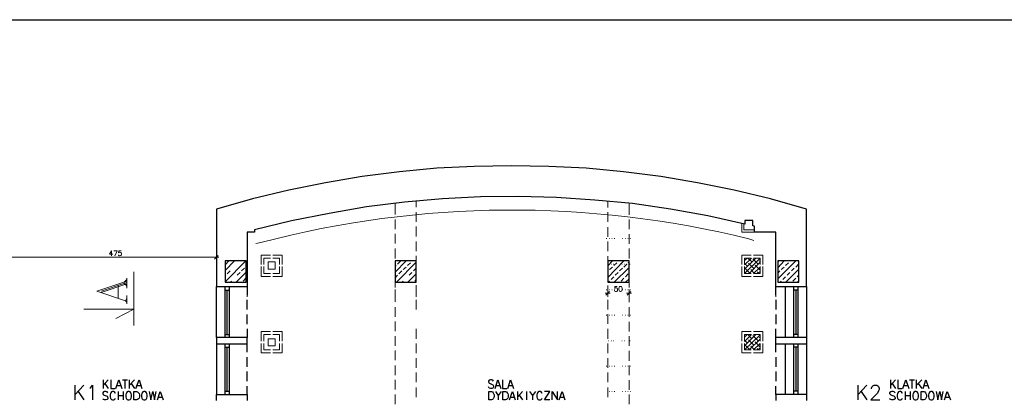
# Model space of a CAD drawing. Header units: millimetres. Extents: x 1 to 17496, y 1 to 30809.
# Tile 156 of 256: x 4007 to 6311, y 29919 to 30809. Entities that reach past the tile are written whole.
import ezdxf

# ---------------------------------------------------------------- set-up
doc = ezdxf.new("R2010")
doc.units = ezdxf.units.MM
doc.layers.add('Opisy', color=255, linetype='Continuous')
doc.layers.add('PDF _Geometria', color=7, linetype='Continuous')

msp = doc.modelspace()

# ---------------------------------------------------------------- linework, layer by layer
at = {"layer": 'Opisy', "color": 7, "lineweight": 25}
for points in [[(4136.3, 29954.2), (4136.3, 29919.6)], [(4157.4, 29954.2), (4136.3, 29931.4)], [(4170.8, 29947.4), (4173.4, 29949.1), (4177.6, 29954.2), (4177.6, 29919.6)], [(4202, 29966.8), (4202, 29946.6)], [(4213.8, 29966.8), (4202, 29953.3)], [(4206.2, 29958.4), (4213.8, 29946.6)], [(4220.5, 29966.8), (4220.5, 29946.6), (4230.6, 29946.6)], [(4232.3, 29946.6), (4239.1, 29966.8), (4245.8, 29946.6)], [(4234.9, 29953.3), (4243.3, 29953.3)], [(4247.5, 29966.8), (4259.3, 29966.8)], [(4253.4, 29966.8), (4253.4, 29946.6)], [(4263.5, 29966.8), (4263.5, 29946.6)], [(4275.3, 29966.8), (4263.5, 29953.3)], [(4267.7, 29958.4), (4275.3, 29946.6)], [(4278.7, 29946.6), (4286.2, 29966.8), (4293, 29946.6)], [(4281.2, 29953.3), (4290.4, 29953.3)], [(5968.2, 29954.2), (5968.2, 29919.6)], [(5989.2, 29954.2), (5968.2, 29931.4)], [(6000.2, 29945.8), (6000.2, 29947.4), (6001, 29950.8), (6002.7, 29952.5), (6006.1, 29954.2), (6012, 29954.2), (6014.5, 29952.5), (6016.2, 29950.8), (6017.8, 29947.4), (6017.8, 29944.1), (6016.2, 29940.7), (6013.6, 29935.6), (5998.5, 29919.6), (6019.5, 29919.6)], [(6044, 29966.8), (6044, 29946.6)], [(6055.7, 29966.8), (6044, 29953.3)], [(6048.2, 29958.4), (6055.7, 29946.6)], [(6061.6, 29966.8), (6061.6, 29946.6), (6071.7, 29946.6)], [(6073.4, 29946.6), (6080.2, 29966.8), (6086.9, 29946.6)], [(6076, 29953.3), (6084.4, 29953.3)], [(6088.6, 29966.8), (6100.4, 29966.8)], [(6094.5, 29966.8), (6094.5, 29946.6)], [(6104.6, 29966.8), (6104.6, 29946.6)], [(6117.2, 29966.8), (6104.6, 29953.3)], [(6108.8, 29958.4), (6117.2, 29946.6)], [(6120.6, 29946.6), (6127.3, 29966.8), (6134.1, 29946.6)], [(6123.1, 29953.3), (6131.5, 29953.3)], [(4143.9, 29939), (4157.4, 29919.6)], [(4213, 29936.5), (4211.3, 29938.2), (4208.8, 29939), (4205.4, 29939), (4202.9, 29938.2), (4201.2, 29936.5), (4201.2, 29934.8), (4202, 29932.3), (4202.9, 29931.4), (4204.5, 29930.6), (4209.6, 29928.9), (4211.3, 29928.1), (4212.1, 29927.2), (4213, 29924.7), (4213, 29922.2), (4211.3, 29920.5), (4208.8, 29919.6), (4205.4, 29919.6), (4202.9, 29920.5), (4201.2, 29922.2)], [(4231.5, 29934.8), (4230.6, 29936.5), (4229, 29938.2), (4227.3, 29939), (4223.9, 29939), (4222.2, 29938.2), (4220.5, 29936.5), (4219.7, 29934.8), (4218.9, 29931.4), (4218.9, 29927.2), (4219.7, 29923.9), (4220.5, 29922.2), (4222.2, 29920.5), (4223.9, 29919.6), (4227.3, 29919.6), (4229, 29920.5), (4230.6, 29922.2), (4231.5, 29923.9)], [(4237.4, 29939), (4237.4, 29919.6)], [(4237.4, 29929.7), (4249.2, 29929.7)], [(4249.2, 29939), (4249.2, 29919.6)], [(4309.8, 29939), (4314, 29919.6), (4318.2, 29939), (4322.5, 29919.6), (4326.7, 29939)], [(4329.2, 29919.6), (4335.9, 29939), (4342.7, 29919.6)], [(4331.7, 29926.4), (4340.1, 29926.4)], [(5975.7, 29939), (5989.2, 29919.6)], [(6054.9, 29936.5), (6053.2, 29938.2), (6050.7, 29939), (6047.3, 29939), (6044.8, 29938.2), (6042.3, 29936.5), (6042.3, 29934.8), (6044, 29932.3), (6044.8, 29931.4), (6046.5, 29930.6), (6051.5, 29928.9), (6053.2, 29928.1), (6054.1, 29927.2), (6054.9, 29924.7), (6054.9, 29922.2), (6053.2, 29920.5), (6050.7, 29919.6), (6047.3, 29919.6), (6044.8, 29920.5), (6042.3, 29922.2)], [(6072.6, 29934.8), (6071.7, 29936.5), (6070.1, 29938.2), (6068.4, 29939), (6065, 29939), (6063.3, 29938.2), (6061.6, 29936.5), (6060.8, 29934.8), (6060, 29931.4), (6060, 29927.2), (6060.8, 29923.9), (6061.6, 29922.2), (6063.3, 29920.5), (6065, 29919.6), (6068.4, 29919.6), (6070.1, 29920.5), (6071.7, 29922.2), (6072.6, 29923.9)], [(6078.5, 29939), (6078.5, 29919.6)], [(6078.5, 29929.7), (6090.3, 29929.7)], [(6090.3, 29939), (6090.3, 29919.6)], [(6150.9, 29939), (6155.1, 29919.6), (6159.3, 29939), (6163.6, 29919.6), (6167.8, 29939)], [(6170.3, 29919.6), (6177, 29939), (6184.6, 29919.6)], [(6172.8, 29926.4), (6182.1, 29926.4)]]:
    msp.add_lwpolyline(points, dxfattribs=at)
for points in [[(4260.1, 29939), (4258.4, 29938.2), (4256.8, 29936.5), (4255.9, 29934.8), (4255.1, 29931.4), (4255.1, 29927.2), (4255.9, 29923.9), (4256.8, 29922.2), (4258.4, 29920.5), (4260.1, 29919.6), (4263.5, 29919.6), (4265.2, 29920.5), (4266.9, 29922.2), (4267.7, 29923.9), (4268.5, 29927.2), (4268.5, 29931.4), (4267.7, 29934.8), (4266.9, 29936.5), (4265.2, 29938.2), (4263.5, 29939)], [(4274.4, 29919.6), (4274.4, 29939), (4280.3, 29939), (4282.9, 29938.2), (4284.6, 29936.5), (4286.2, 29934.8), (4287.1, 29931.4), (4287.1, 29927.2), (4286.2, 29923.9), (4284.6, 29922.2), (4282.9, 29920.5), (4280.3, 29919.6)], [(4297.2, 29939), (4295.5, 29938.2), (4293.8, 29936.5), (4293, 29934.8), (4292.1, 29931.4), (4292.1, 29927.2), (4293, 29923.9), (4293.8, 29922.2), (4295.5, 29920.5), (4297.2, 29919.6), (4300.6, 29919.6), (4302.2, 29920.5), (4303.9, 29922.2), (4304.8, 29923.9), (4305.6, 29927.2), (4305.6, 29931.4), (4304.8, 29934.8), (4303.9, 29936.5), (4302.2, 29938.2), (4300.6, 29939)], [(6101.2, 29939), (6099.5, 29938.2), (6097.9, 29936.5), (6097, 29934.8), (6096.2, 29931.4), (6096.2, 29927.2), (6097, 29923.9), (6097.9, 29922.2), (6099.5, 29920.5), (6101.2, 29919.6), (6104.6, 29919.6), (6106.3, 29920.5), (6108, 29922.2), (6108.8, 29923.9), (6109.6, 29927.2), (6109.6, 29931.4), (6108.8, 29934.8), (6108, 29936.5), (6106.3, 29938.2), (6104.6, 29939)], [(6116.4, 29919.6), (6116.4, 29939), (6122.3, 29939), (6124.8, 29938.2), (6126.5, 29936.5), (6127.3, 29934.8), (6128.2, 29931.4), (6128.2, 29927.2), (6127.3, 29923.9), (6126.5, 29922.2), (6124.8, 29920.5), (6122.3, 29919.6)], [(6138.3, 29939), (6136.6, 29938.2), (6134.9, 29936.5), (6134.1, 29934.8), (6133.2, 29931.4), (6133.2, 29927.2), (6134.1, 29923.9), (6134.9, 29922.2), (6136.6, 29920.5), (6138.3, 29919.6), (6141.7, 29919.6), (6143.3, 29920.5), (6145, 29922.2), (6145.9, 29923.9), (6146.7, 29927.2), (6146.7, 29931.4), (6145.9, 29934.8), (6145, 29936.5), (6143.3, 29938.2), (6141.7, 29939)]]:
    msp.add_lwpolyline(points, close=True, dxfattribs=at)
at = {"layer": 'PDF _Geometria'}
msp.add_lwpolyline([(1887, 30808.7), (14038.1, 30808.7), (14038.1, 26805.9), (1887, 26805.9)], close=True, dxfattribs=at)
at = {"layer": 'PDF _Geometria', "lineweight": 25}
for points in [[(5847.7, 30184.9), (5847.7, 30366), (5763.5, 30389.6), (5678.4, 30409.8), (5592.5, 30427.5), (5506.6, 30441.8), (5419.9, 30452.8), (5332.3, 30461.2), (5244.7, 30465.4), (5157.9, 30467.1), (5070.3, 30465.4), (4982.8, 30461.2), (4895.2, 30452.8), (4808.4, 30441.8), (4722.5, 30427.5), (4636.6, 30409.8), (4551.5, 30389.6), (4467.3, 30366), (4467.3, 30184.9)], [(5776.1, 30184.9), (5776.1, 30312.1), (5726.4, 30312.1), (5726.4, 30325.6), (5722.2, 30326.4), (5722.2, 30339.1), (5703.7, 30339.1), (5703.7, 30330.6), (5616.9, 30350), (5529.4, 30366), (5440.9, 30378.7), (5352.5, 30387.1), (5263.2, 30393), (5173.9, 30395.5), (5084.7, 30394.7), (4996.2, 30389.6), (4907, 30382), (4818.5, 30371.1), (4730.9, 30355.9), (4643.3, 30338.2), (4556.6, 30317.2), (4556.6, 30312.1), (4538.9, 30312.1), (4538.9, 30184.9)], [(4538.9, 30085.6), (4538.9, 30065.3), (4467.3, 30065.3), (4467.3, 30184.9), (4538.9, 30184.9), (4538.9, 30164.7)], [(4487.5, 30065.3), (4487.5, 30184.9)], [(4487.5, 30176.5), (4497.6, 30176.5)], [(4492.6, 30072.9), (4492.6, 30176.5)], [(4497.6, 30065.3), (4497.6, 30184.9)], [(5776.1, 30164.7), (5776.1, 30184.9), (5847.7, 30184.9), (5847.7, 30065.3), (5776.1, 30065.3), (5776.1, 30085.6)], [(5798, 30184.9), (5798, 30065.3)], [(5817.4, 30184.9), (5817.4, 30065.3)], [(5827.5, 30176.5), (5817.4, 30176.5)], [(5822.5, 30176.5), (5822.5, 30072.9)], [(5827.5, 30184.9), (5827.5, 30065.3)], [(4538.9, 30131), (4538.9, 30153.8)], [(5776.1, 30153.8), (5776.1, 30131)], [(4538.9, 30096.5), (4538.9, 30119.3)], [(5776.1, 30119.3), (5776.1, 30096.5)], [(4467.3, 30065.3), (4467.3, 30051), (4538.9, 30051), (4538.9, 30065.3)], [(4487.5, 30072.9), (4497.6, 30072.9)], [(5776.1, 30051), (5776.1, 30065.3)], [(5827.5, 30072.9), (5817.4, 30072.9)], [(5847.7, 30065.3), (5847.7, 30051)], [(4467.3, 30051), (4467.3, 29932.3), (4538.9, 29932.3), (4538.9, 29918)], [(4487.5, 29932.3), (4487.5, 30051)], [(4487.5, 30043.4), (4497.6, 30043.4)], [(4492.6, 29939.9), (4492.6, 30043.4)], [(4497.6, 29932.3), (4497.6, 30051)], [(4538.9, 30031.7), (4538.9, 30051)], [(5776.1, 30031.7), (5776.1, 30051), (5847.7, 30051), (5847.7, 29932.3), (5776.1, 29932.3), (5776.1, 29951.6)], [(5798, 30051), (5798, 29932.3)], [(5817.4, 30051), (5817.4, 29932.3)], [(5827.5, 30043.4), (5817.4, 30043.4)], [(5822.5, 30043.4), (5822.5, 29939.9)], [(5827.5, 30051), (5827.5, 29932.3)], [(4538.9, 29997.1), (4538.9, 30019.9)], [(5776.1, 30019.9), (5776.1, 29997.1)], [(4538.9, 29963.4), (4538.9, 29986.2)], [(5776.1, 29986.2), (5776.1, 29963.4)], [(4538.9, 29932.3), (4538.9, 29951.6)], [(4467.3, 29918), (4467.3, 29932.3)], [(4487.5, 29939.9), (4497.6, 29939.9)], [(5776.1, 29932.3), (5776.1, 29918)], [(5827.5, 29939.9), (5817.4, 29939.9)], [(5847.7, 29932.3), (5847.7, 29918)]]:
    msp.add_lwpolyline(points, dxfattribs=at)
at = {"layer": 'PDF _Geometria', "lineweight": 18}
for points in [[(4934.7, 30384.6), (4934.7, 30370.2)], [(5382.8, 30369.4), (5382.8, 30384.6)], [(4885.1, 30379.5), (4885.1, 30353.4)], [(5432.5, 30352.5), (5432.5, 30379.5)], [(4885.1, 30341.6), (4885.1, 30318.9)], [(4934.7, 30358.4), (4934.7, 30335.7)], [(5382.8, 30335.7), (5382.8, 30358.4)], [(5432.5, 30318.9), (5432.5, 30341.6)], [(4934.7, 30324.8), (4934.7, 30302)], [(5382.8, 30301.2), (5382.8, 30323.9)], [(5726.4, 30312.1), (5696.1, 30312.1), (5696.1, 30332.3)], [(5726.4, 30317.2), (5701.2, 30317.2), (5701.2, 30332.3)], [(4538.9, 30297.8), (4538.9, 30279.3)], [(4885.1, 30307.9), (4885.1, 30285.2)], [(5379.4, 30297), (5380.3, 30297)], [(5386.2, 30297), (5387, 30297)], [(5392.1, 30297), (5392.9, 30297)], [(5398, 30297), (5399.7, 30297)], [(5417.3, 30297), (5418.2, 30297)], [(5423.2, 30297), (5424.1, 30297)], [(5430, 30297), (5430.8, 30297)], [(5432.5, 30284.3), (5432.5, 30307.1)], [(5435.9, 30297), (5436.7, 30297)], [(5776.1, 30279.3), (5776.1, 30297.8)], [(4222.2, 30256.5), (4222.2, 30268.3), (4217.2, 30260.7), (4224.8, 30260.7)], [(4229.8, 30256.5), (4234.9, 30268.3), (4227.3, 30268.3)], [(4244.1, 30268.3), (4239.1, 30268.3), (4238.2, 30263.3), (4239.1, 30264.1), (4240.8, 30265), (4241.6, 30265), (4243.3, 30264.1), (4244.1, 30263.3), (4245, 30261.6), (4245, 30259.9), (4244.1, 30258.2), (4243.3, 30257.4), (4241.6, 30256.5), (4240.8, 30256.5), (4239.1, 30257.4), (4238.2, 30258.2), (4238.2, 30259.1)], [(4885.1, 30273.4), (4885.1, 30250.6)], [(4934.7, 30290.2), (4934.7, 30267.5)], [(5382.8, 30267.5), (5382.8, 30290.2)], [(5432.5, 30250.6), (5432.5, 30273.4)], [(2006.3, 30253.2), (2018.1, 30253.2), (3988.9, 30253.2), (4000.7, 30253.2), (4461.4, 30253.2), (4473.2, 30253.2)], [(4463.1, 30249), (4471.5, 30257.4)], [(4467.3, 30243.9), (4467.3, 30261.6)], [(4487.5, 30222), (4509.4, 30244.7)], [(4487.5, 30195.9), (4536.4, 30244.7)], [(4522.9, 30243.9), (4522.9, 30244.7)], [(4593.6, 30258.2), (4571.7, 30258.2), (4571.7, 30236.3)], [(4593.6, 30251.5), (4578.5, 30251.5), (4578.5, 30236.3)], [(4621.4, 30236.3), (4621.4, 30258.2), (4599.5, 30258.2)], [(4614.7, 30236.3), (4614.7, 30251.5), (4599.5, 30251.5)], [(4885.1, 30218.6), (4911.2, 30244.7)], [(4924.6, 30243.9), (4924.6, 30244.7)], [(4934.7, 30256.5), (4934.7, 30233.8)], [(5393.8, 30244.7), (5382.8, 30233), (5382.8, 30255.7)], [(5382.8, 30206), (5420.7, 30244.7)], [(5718, 30258.2), (5696.1, 30258.2), (5696.1, 30236.3)], [(5702.9, 30245.6), (5708.8, 30251.5)], [(5702.9, 30235.5), (5718.9, 30251.5)], [(5702.9, 30225.4), (5729, 30251.5)], [(5702.9, 30215.3), (5739.1, 30251.5)], [(5718, 30251.5), (5702.9, 30251.5), (5702.9, 30236.3)], [(5704.5, 30247.3), (5702.9, 30249)], [(5719.7, 30242.2), (5710.4, 30251.5)], [(5734.9, 30237.2), (5722.2, 30249.8)], [(5745.8, 30236.3), (5745.8, 30258.2), (5723.9, 30258.2)], [(5739.1, 30236.3), (5739.1, 30251.5), (5723.9, 30251.5)], [(5739.1, 30243.1), (5737.4, 30244.7)], [(5780.3, 30228.7), (5795.5, 30244.7)], [(5780.3, 30202.6), (5822.5, 30244.7)], [(4489.2, 30237.2), (4495.9, 30243.9)], [(4526.3, 30221.2), (4533, 30227.9)], [(4536.4, 30230.4), (4537.2, 30232.1)], [(4571.7, 30231.3), (4571.7, 30208.5), (4593.6, 30208.5)], [(4578.5, 30231.3), (4578.5, 30215.3), (4593.6, 30215.3)], [(4599.5, 30208.5), (4621.4, 30208.5), (4621.4, 30231.3)], [(4599.5, 30215.3), (4614.7, 30215.3), (4614.7, 30231.3)], [(4885.1, 30239.7), (4885.1, 30216.9)], [(4885.1, 30231.3), (4887.6, 30233.8)], [(4888.4, 30195.1), (4934.7, 30241.4)], [(4891, 30237.2), (4897.7, 30243.9)], [(4904.4, 30224.5), (4911.2, 30230.4)], [(4914.5, 30233.8), (4921.3, 30240.5)], [(4928, 30221.2), (4934.7, 30227.9)], [(4934.7, 30222), (4934.7, 30199.3)], [(5382.8, 30199.3), (5382.8, 30222)], [(5383.7, 30237.2), (5384.5, 30237.2)], [(5387, 30224.5), (5393.8, 30230.4)], [(5390.4, 30237.2), (5391.2, 30237.2)], [(5396.3, 30237.2), (5397.1, 30237.2)], [(5397.1, 30233.8), (5403.9, 30240.5)], [(5398, 30195.1), (5432.5, 30229.6)], [(5410.6, 30221.2), (5417.3, 30227.9)], [(5415.7, 30237.2), (5416.5, 30237.2)], [(5420.7, 30230.4), (5427.4, 30237.2), (5428.3, 30237.2)], [(5421.6, 30237.2), (5422.4, 30237.2)], [(5430.8, 30240.5), (5432.5, 30243.1)], [(5432.5, 30216.1), (5432.5, 30238.8)], [(5434.2, 30237.2), (5435, 30237.2)], [(5696.1, 30231.3), (5696.1, 30208.5), (5718, 30208.5)], [(5709.6, 30232.1), (5702.9, 30238.8)], [(5702.9, 30231.3), (5702.9, 30215.3), (5718, 30215.3)], [(5714.6, 30216.9), (5702.9, 30228.7)], [(5724.8, 30227.1), (5712.1, 30239.7)], [(5713.8, 30215.3), (5739.1, 30241.4)], [(5726.4, 30215.3), (5717.2, 30224.5)], [(5739.1, 30231.3), (5739.1, 30215.3), (5723.9, 30215.3), (5739.1, 30230.4)], [(5723.9, 30208.5), (5745.8, 30208.5), (5745.8, 30231.3)], [(5739.1, 30222.8), (5727.3, 30234.6)], [(5780.3, 30242.2), (5782, 30243.9)], [(5788.8, 30224.5), (5795.5, 30230.4)], [(5798.9, 30233.8), (5805.6, 30240.5)], [(5799.7, 30195.1), (5830, 30225.4)], [(5812.3, 30221.2), (5819.1, 30227.9)], [(5822.5, 30230.4), (5829.2, 30237.2)], [(4250.9, 30194.2), (4257.6, 30200.9)], [(4257.6, 30180.7), (4257.6, 30204.3)], [(4274.4, 30219.5), (4274.4, 30094)], [(4487.5, 30208.5), (4489.2, 30211.1)], [(4492.6, 30214.4), (4499.3, 30221.2)], [(4513.6, 30195.1), (4537.2, 30218.6)], [(4516.2, 30211.1), (4522.9, 30217.8)], [(4529.6, 30197.6), (4536.4, 30204.3)], [(4891, 30211.1), (4885.1, 30205.2), (4885.1, 30182.4)], [(4894.3, 30214.4), (4901.1, 30221.2)], [(4915.4, 30195.1), (4934.7, 30214.4)], [(4917.9, 30211.1), (4924.6, 30217.8)], [(4931.4, 30197.6), (4934.7, 30200.9)], [(5382.8, 30219.5), (5383.7, 30221.2)], [(5390.4, 30200.9), (5397.1, 30207.7)], [(5400.5, 30211.1), (5407.2, 30217.8)], [(5414, 30197.6), (5420.7, 30204.3)], [(5424.1, 30207.7), (5430.8, 30214.4)], [(5424.1, 30195.1), (5432.5, 30202.6)], [(5432.5, 30182.4), (5432.5, 30205.2)], [(5736.5, 30215.3), (5732.3, 30219.5)], [(5734, 30215.3), (5739.1, 30220.3)], [(5780.3, 30216.1), (5785.4, 30221.2)], [(5792.1, 30200.9), (5798.9, 30207.7)], [(5802.2, 30211.1), (5809, 30217.8)], [(5815.7, 30197.6), (5822.5, 30204.3)], [(5825.8, 30207.7), (5830, 30211.9)], [(4257.6, 30197.6), (4187.7, 30174), (4254.2, 30151.3)], [(4197.8, 30174), (4257.6, 30194.2)], [(4197.8, 30170.6), (4257.6, 30190.8)], [(4237.4, 30157.2), (4237.4, 30187.5)], [(4250.9, 30190.8), (4257.6, 30187.5)], [(4254.2, 30190.8), (4257.6, 30184.1)], [(4500.2, 30195.1), (4502.7, 30197.6)], [(4538.9, 30178.2), (4538.9, 30160.5)], [(4901.9, 30195.1), (4904.4, 30197.6)], [(4934.7, 30188.3), (4934.7, 30165.6)], [(5379.4, 30177.4), (5380.3, 30177.4)], [(5382.8, 30164.7), (5382.8, 30187.5)], [(5384.5, 30195.1), (5387, 30197.6)], [(5386.2, 30177.4), (5387, 30177.4)], [(5392.1, 30177.4), (5392.9, 30177.4)], [(5398, 30177.4), (5399.7, 30177.4)], [(5404.7, 30184.9), (5399.7, 30184.9), (5399.7, 30179.9), (5399.7, 30180.7), (5401.3, 30181.6), (5403, 30181.6), (5404.7, 30180.7), (5405.6, 30179), (5405.6, 30174.8), (5404.7, 30174), (5403, 30173.2), (5401.3, 30173.2), (5399.7, 30174), (5398.8, 30175.7)], [(5417.3, 30177.4), (5418.2, 30177.4)], [(5423.2, 30177.4), (5424.1, 30177.4)], [(5430, 30177.4), (5430.8, 30177.4)], [(5435.9, 30177.4), (5436.7, 30177.4)], [(5776.1, 30160.5), (5776.1, 30178.2)], [(5786.2, 30195.1), (5788.8, 30197.6)], [(5826.7, 30195.1), (5830, 30198.4)], [(4257.6, 30147.9), (4254.2, 30151.3), (4257.6, 30157.2)], [(4257.6, 30144.5), (4257.6, 30163.9)], [(4885.1, 30171.5), (4885.1, 30148.7)], [(4934.7, 30153.8), (4934.7, 30131)], [(5388.7, 30168.9), (5376.9, 30168.9)], [(5382.8, 30131), (5382.8, 30153.8)], [(5438.4, 30168.9), (5426.6, 30168.9)], [(5432.5, 30147.9), (5432.5, 30170.6)], [(4157.4, 30131.9), (4274.4, 30131.9), (4232.3, 30110)], [(4885.1, 30136.9), (4885.1, 30114.2)], [(5432.5, 30114.2), (5432.5, 30136.9)], [(5379.4, 30117.6), (5380.3, 30117.6)], [(5382.8, 30097.4), (5382.8, 30120.1)], [(5386.2, 30117.6), (5387, 30117.6)], [(5392.1, 30117.6), (5392.9, 30117.6)], [(5398, 30117.6), (5399.7, 30117.6)], [(5417.3, 30117.6), (5418.2, 30117.6)], [(5423.2, 30117.6), (5424.1, 30117.6)], [(5430, 30117.6), (5430.8, 30117.6)], [(5435.9, 30117.6), (5436.7, 30117.6)], [(4885.1, 30103.2), (4885.1, 30080.5)], [(4934.7, 30085.6), (4934.7, 30062.8)], [(5382.8, 30062.8), (5382.8, 30085.6)], [(5432.5, 30079.7), (5432.5, 30102.4)], [(4593.6, 30079.7), (4571.7, 30079.7), (4571.7, 30056.9)], [(4593.6, 30072.9), (4578.5, 30072.9), (4578.5, 30056.9)], [(4621.4, 30056.9), (4621.4, 30079.7), (4599.5, 30079.7)], [(4614.7, 30056.9), (4614.7, 30072.9), (4599.5, 30072.9)], [(4885.1, 30068.7), (4885.1, 30046)], [(5432.5, 30046), (5432.5, 30068.7)], [(5718, 30079.7), (5696.1, 30079.7), (5696.1, 30056.9)], [(5702.9, 30066.2), (5708.8, 30072.9)], [(5702.9, 30056.1), (5718.9, 30072.9)], [(5702.9, 30046), (5729, 30072.9)], [(5718, 30072.9), (5702.9, 30072.9), (5702.9, 30056.9)], [(5702.9, 30036.7), (5739.1, 30072.1)], [(5704.5, 30067.9), (5702.9, 30069.6)], [(5719.7, 30062.8), (5710.4, 30072.9)], [(5713.8, 30036.7), (5739.1, 30062)], [(5734.9, 30057.8), (5722.2, 30070.4)], [(5745.8, 30056.9), (5745.8, 30079.7), (5723.9, 30079.7)], [(5739.1, 30056.9), (5739.1, 30072.9), (5723.9, 30072.9)], [(5739.1, 30064.5), (5737.4, 30065.3)], [(4571.7, 30051.9), (4571.7, 30030), (4593.6, 30030)], [(4578.5, 30051.9), (4578.5, 30036.7), (4593.6, 30036.7)], [(4599.5, 30030), (4621.4, 30030), (4621.4, 30051.9)], [(4599.5, 30036.7), (4614.7, 30036.7), (4614.7, 30051.9)], [(4934.7, 30051.9), (4934.7, 30029.1)], [(5382.8, 30029.1), (5382.8, 30051.9)], [(5383.7, 30057.8), (5384.5, 30057.8)], [(5390.4, 30057.8), (5391.2, 30057.8)], [(5396.3, 30057.8), (5397.1, 30057.8)], [(5415.7, 30057.8), (5416.5, 30057.8)], [(5421.6, 30057.8), (5422.4, 30057.8)], [(5434.2, 30057.8), (5435, 30057.8)], [(5696.1, 30051.9), (5696.1, 30030), (5718, 30030)], [(5709.6, 30052.7), (5702.9, 30059.5)], [(5702.9, 30051.9), (5702.9, 30036.7), (5718, 30036.7)], [(5714.6, 30037.6), (5702.9, 30049.3)], [(5724.8, 30047.7), (5712.1, 30060.3)], [(5726.4, 30036.7), (5717.2, 30045.1)], [(5723.9, 30030), (5745.8, 30030), (5745.8, 30051.9)], [(5739.1, 30043.4), (5727.3, 30055.2)], [(5736.5, 30036.7), (5732.3, 30040.1)], [(5734, 30036.7), (5739.1, 30041.8)], [(4885.1, 30035), (4885.1, 30012.3)], [(4934.7, 30017.3), (4934.7, 29994.6)], [(5382.8, 29994.6), (5382.8, 30017.3)], [(5432.5, 30011.4), (5432.5, 30034.2)], [(4885.1, 30000.5), (4885.1, 29977.8)], [(5379.4, 29998.8), (5380.3, 29998.8)], [(5386.2, 29998.8), (5387, 29998.8)], [(5392.1, 29998.8), (5392.9, 29998.8)], [(5398, 29998.8), (5399.7, 29998.8)], [(5417.3, 29998.8), (5418.2, 29998.8)], [(5423.2, 29998.8), (5424.1, 29998.8)], [(5430, 29998.8), (5430.8, 29998.8)], [(5432.5, 29977.8), (5432.5, 30000.5)], [(5435.9, 29998.8), (5436.7, 29998.8)], [(4934.7, 29983.7), (4934.7, 29960.9)], [(5382.8, 29960.9), (5382.8, 29983.7)], [(4885.1, 29966.8), (4885.1, 29944.1)], [(4934.7, 29949.1), (4934.7, 29926.4)], [(5382.8, 29926.4), (5382.8, 29949.1)], [(5432.5, 29943.2), (5432.5, 29966)], [(4885.1, 29932.3), (4885.1, 29909.5)], [(5386.2, 29939), (5387, 29939)], [(5392.1, 29939), (5392.9, 29939)], [(5398, 29939), (5399.7, 29939)], [(5417.3, 29939), (5418.2, 29939)], [(5423.2, 29939), (5424.1, 29939)], [(5430, 29939), (5430.8, 29939)], [(5432.5, 29909.5), (5432.5, 29932.3)], [(5435.9, 29939), (5436.7, 29939)]]:
    msp.add_lwpolyline(points, dxfattribs=at)
msp.add_lwpolyline([(4559.1, 30285.2), (4570.9, 30287.7, -0.125541), (5713, 30296.1), (5724.8, 30292.7)], format="xyb", dxfattribs=at)
at = {"layer": 'PDF _Geometria', "lineweight": 25}
for points in [[(4537.2, 30195.1), (4537.2, 30244.7), (4487.5, 30244.7), (4487.5, 30195.1)], [(4934.7, 30195.1), (4934.7, 30244.7), (4885.1, 30244.7), (4885.1, 30195.1)], [(5432.5, 30195.1), (5432.5, 30244.7), (5382.8, 30244.7), (5382.8, 30195.1)], [(5830, 30195.1), (5830, 30244.7), (5780.3, 30244.7), (5780.3, 30195.1)]]:
    msp.add_lwpolyline(points, close=True, dxfattribs=at)
at = {"layer": 'PDF _Geometria', "lineweight": 18}
for points in [[(4604.6, 30225.4), (4604.6, 30242.2), (4588.6, 30242.2), (4588.6, 30225.4)], [(4885.1, 30160.5), (4885.1, 30178.2)], [(4934.7, 30160.5), (4934.7, 30178.2)], [(5382.8, 30160.5), (5382.8, 30178.2)], [(5412.3, 30184.9), (5410.6, 30184.9), (5409.8, 30183.3), (5408.9, 30179.9), (5408.9, 30178.2), (5409.8, 30175.7), (5410.6, 30174), (5412.3, 30173.2), (5413.1, 30173.2), (5414.8, 30174), (5415.7, 30175.7), (5416.5, 30178.2), (5416.5, 30179.9), (5415.7, 30183.3), (5414.8, 30184.9)], [(5432.5, 30160.5), (5432.5, 30178.2)], [(5378.6, 30164.7), (5387, 30173.2)], [(5428.3, 30164.7), (5436.7, 30173.2)], [(4604.6, 30046), (4604.6, 30062.8), (4588.6, 30062.8), (4588.6, 30046)], [(5739.1, 30036.7), (5723.9, 30036.7), (5739.1, 30051.9)]]:
    msp.add_lwpolyline(points, close=True, dxfattribs=at)
at = {"layer": 'PDF _Geometria', "color": 7, "lineweight": 25}
for points in [[(5115.8, 29963.4), (5114.1, 29966), (5111.6, 29966.8), (5108.2, 29966.8), (5105.7, 29966), (5104, 29963.4), (5104, 29961.8), (5104.9, 29960.1), (5105.7, 29959.2), (5107.4, 29958.4), (5112.5, 29955.9), (5114.1, 29955), (5115, 29954.2), (5115.8, 29952.5), (5115.8, 29950), (5114.1, 29947.4), (5111.6, 29946.6), (5108.2, 29946.6), (5105.7, 29947.4), (5104, 29950)], [(5119.2, 29946.6), (5125.9, 29966.8), (5132.7, 29946.6)], [(5121.7, 29953.3), (5130.1, 29953.3)], [(5136.9, 29966.8), (5136.9, 29946.6), (5147, 29946.6)], [(5148.7, 29946.6), (5155.4, 29966.8), (5162.1, 29946.6)], [(5151.2, 29953.3), (5159.6, 29953.3)], [(5120, 29939), (5126.8, 29929.7), (5126.8, 29919.6)], [(5133.5, 29939), (5126.8, 29929.7)], [(5152.9, 29919.6), (5159.6, 29939), (5166.4, 29919.6)], [(5155.4, 29926.4), (5163.8, 29926.4)], [(5171.4, 29939), (5171.4, 29919.6)], [(5183.2, 29939), (5171.4, 29926.4)], [(5175.6, 29930.6), (5183.2, 29919.6)], [(5192.5, 29939), (5192.5, 29919.6)], [(5200, 29939), (5206.8, 29929.7), (5206.8, 29919.6)], [(5213.5, 29939), (5206.8, 29929.7)], [(5229.5, 29934.8), (5228.7, 29936.5), (5227, 29938.2), (5225.3, 29939), (5221.9, 29939), (5220.3, 29938.2), (5218.6, 29936.5), (5217.7, 29934.8), (5216.9, 29931.4), (5216.9, 29927.2), (5217.7, 29923.9), (5218.6, 29922.2), (5220.3, 29920.5), (5221.9, 29919.6), (5225.3, 29919.6), (5227, 29920.5), (5228.7, 29922.2), (5229.5, 29923.9)], [(5247.2, 29919.6), (5234.6, 29919.6), (5247.2, 29939), (5234.6, 29939)], [(5253.1, 29919.6), (5253.1, 29939), (5264.9, 29919.6), (5264.9, 29939)], [(5269.1, 29919.6), (5275.8, 29939), (5282.6, 29919.6)], [(5271.6, 29926.4), (5280.1, 29926.4)]]:
    msp.add_lwpolyline(points, dxfattribs=at)
for points in [[(5104.9, 29919.6), (5104.9, 29939), (5110.8, 29939), (5113.3, 29938.2), (5115, 29936.5), (5115.8, 29934.8), (5116.7, 29931.4), (5116.7, 29927.2), (5115.8, 29923.9), (5115, 29922.2), (5113.3, 29920.5), (5110.8, 29919.6)], [(5137.7, 29919.6), (5137.7, 29939), (5143.6, 29939), (5146.1, 29938.2), (5147.8, 29936.5), (5148.7, 29934.8), (5149.5, 29931.4), (5149.5, 29927.2), (5148.7, 29923.9), (5147.8, 29922.2), (5146.1, 29920.5), (5143.6, 29919.6)]]:
    msp.add_lwpolyline(points, close=True, dxfattribs=at)

doc.saveas('drawing.dxf')
